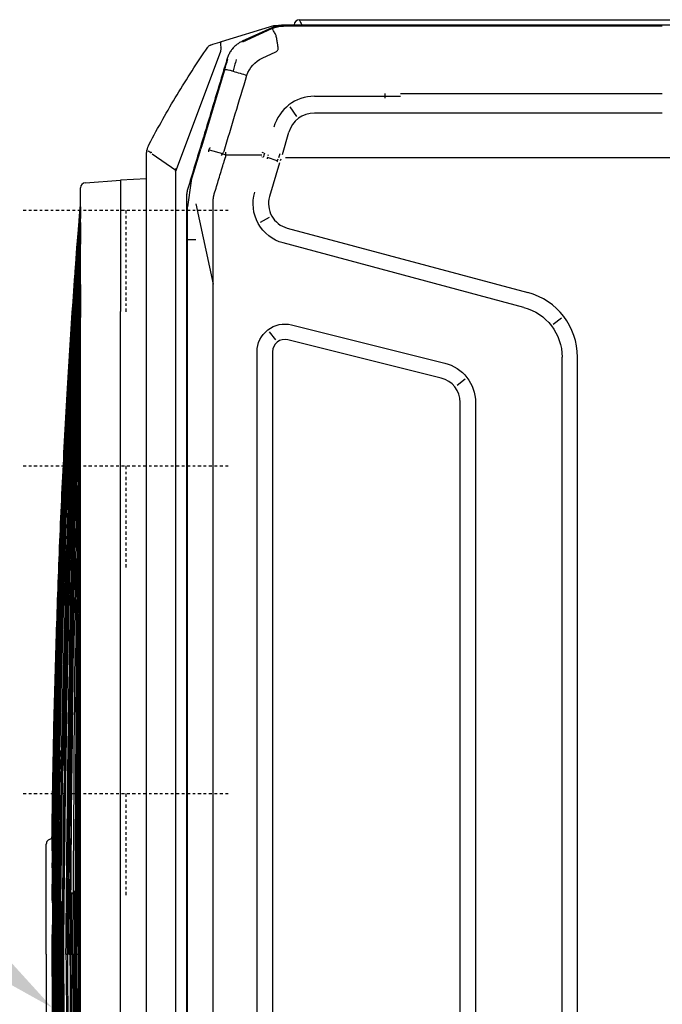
# Model space of a CAD drawing. Header units: centimetres. Extents: x 8435 to 34224, y 15581 to 23928.
# Tile 8 of 256: x 13234 to 13259, y 19547 to 19585. Entities that reach past the tile are written whole.
import ezdxf
from ezdxf import colors
from ezdxf.entities.mleader import LeaderData, LeaderLine
from ezdxf.math import Vec2, Vec3

# ---------------------------------------------------------------- set-up
doc = ezdxf.new("R2010")
doc.units = ezdxf.units.CM
doc.header["$LTSCALE"] = 0.2
doc.linetypes.add('CENTER', pattern=[2, 1.25, -0.25, 0.25, -0.25])
doc.layers.add('_ET_OPIS', color=7, linetype='Continuous', lineweight=20)
doc.styles.add('SIMPLEX', font='simplex.shx', dxfattribs={"height": 12})

# ---------------------------------------------------------------- blocks, each defined once
blk = doc.blocks.new('A$C557f46fc')
at = {"linetype": 'Continuous'}
for p, q in [((37.432, 57.282), (37.432, 118.989)), ((37.862, 118.764), (37.862, 56.037)), ((48.181, 107.302), (48.181, 63.944)), ((37.927, 85.523), (37.927, 61.143)), ((43.181, 65.144), (43.181, 85.523)), ((44.696, 85.523), (44.696, 63.944)), ((131.619, 78.923), (63.69, 78.923)), ((60.66, 77.672), (61.148, 77.036)), ((131.619, 77.723), (63.69, 77.723)), ((53.647, 56.336), (58.667, 75.069)), ((59.826, 74.758), (54.806, 56.025)), ((67.22, 70.991), (195.818, 70.991)), ((65.877, 69.551), (65.383, 70.183)), ((195.818, 69.791), (67.22, 69.791)), ((61.178, 56.674), (64.154, 68.596)), ((65.319, 68.306), (62.342, 56.384)), ((43.396, 63.944), (43.396, 65.144)), ((43.181, 63.944), (43.549, 63.944)), ((43.396, 58.449), (43.396, 63.944)), ((44.696, 63.944), (44.696, 58.449)), ((48.181, 63.944), (48.181, 56.205)), ((37.927, 61.143), (37.927, 56.049)), ((37.862, 56.882), (37.832, 56.882)), ((44.207, 56.545), (44.966, 57.065)), ((47.916, 55.961), (46.18, 56.457)), ((37.887, 55.291), (37.887, 55.803)), ((39.142, 51.223), (37.887, 55.291)), ((37.912, 55.577), (37.967, 55.589)), ((40.422, 54.394), (39.934, 55.457)), ((48.404, 55.563), (48.145, 54.802)), ((48.377, 55.809), (48.256, 55.856)), ((48.576, 55.741), (51.196, 54.964)), ((61.71, 54.93), (62.342, 55.423)), ((63.274, 55.191), (199.765, 55.191)), ((38.058, 55.137), (39.112, 52.838)), ((39.159, 52.886), (38.122, 55.153)), ((47.95, 54.864), (48.036, 54.837)), ((52.82, 54.938), (53.212, 54.239)), ((47.94, 51.537), (47.94, 54.363)), ((199.765, 53.991), (63.274, 53.991)), ((39.695, 52.16), (39.655, 52.111)), ((47.298, 49.685), (41.323, 51.483)), ((39.904, 51.157), (49.117, 47.688)), ((47.554, 50.254), (47.857, 51.292)), ((51.764, 49.231), (58.01, 50.58)), ((49.976, 48.873), (47.496, 49.625)), ((54.57, 49.231), (54.57, 48.562)), ((49.976, 48.873), (52.004, 48.573)), ((50.951, 48.515), (50.967, 48.585)), ((51.267, 48.492), (211.771, 48.492)), ((54.57, 48.573), (52.004, 48.573)), ((131.619, 48.573), (54.57, 48.573)), ((47.861, 45.819), (49.135, 47.665)), ((173.367, 47.678), (49.115, 47.678)), ((173.668, 45.378), (48.046, 45.378)), ((49.821, 45.378), (49.926, 43.378)), ((50.118, 40.63), (49.926, 43.378)), ((49.926, 43.378), (60.142, 43.378)), ((160.162, 43.378), (60.142, 43.378)), ((60.142, 40.258), (50.517, 40.258)), ((56.712, 40.258), (56.712, 40.258)), ((160.162, 40.258), (60.142, 40.258)), ((110.152, 40.061), (110.152, 40.063))]:
    blk.add_line(p, q, dxfattribs=at)
at = {"linetype": 'CENTER'}
for p, q in [((52.256, 35.784), (52.256, 51.784)), ((72.156, 35.784), (72.156, 51.784)), ((97.656, 35.784), (97.656, 51.784)), ((52.256, 43.784), (60.256, 43.784)), ((72.156, 43.784), (80.156, 43.784)), ((97.656, 43.784), (105.656, 43.784))]:
    blk.add_line(p, q, dxfattribs=at)
at = {"linetype": 'Continuous'}
for centre, radius, start, end in [((63.69, 73.723), 5.2, 89.99999, 165), ((67.22, 67.831), 1.96, 90, 165.9834), ((37.832, 57.282), 0.4, 180, 270), ((51.754, 56.843), 1.96, 253.47049, 345), ((63.274, 56.151), 0.96, 165.98333, 270), ((39.787, 50.488), 0.4, 197.14126, 235.50637), ((50.517, 40.658), 0.4, 184, 270)]:
    blk.add_arc(centre, radius, start, end, dxfattribs=at)
at = {"linetype": 'Continuous', "extrusion": (0, 0, -1)}
for centre, radius, start, end in [((-63.69, 73.723), 4, 15, 90.00001), ((-67.22, 67.831), 3.16, 14.01661, 90), ((-51.754, 56.843), 3.16, 195, 286.52941), ((-63.274, 56.151), 2.16, 270, 14.01665)]:
    blk.add_arc(centre, radius, start, end, dxfattribs=at)
at = {"linetype": 'Continuous'}
blk.add_ellipse((37.895, 64.44), major_axis=(0, 0.5), ratio=0.017453, dxfattribs=at)
for centre, major_axis, ratio, start_param, end_param in [((46.676, 58.449), (3.28, 0), 0.995519, 3.141593, 4.441128), ((46.788, 58.449), (2.092, 0), 0.995519, 3.141593, 4.417344), ((48.352, 55.153), (-3.825, 1.17), 0.178321, 1.484854, 1.57228), ((49.057, 57.475), (-3.838, 1.128), 0.705879, 1.540462, 1.56897)]:
    blk.add_ellipse(centre, major_axis=major_axis, ratio=ratio, start_param=start_param, end_param=end_param, dxfattribs=at)
for points, knots in [([(37.432, 57.282), (37.437, 57.284), (37.446, 57.288), (37.521, 57.322), (37.648, 57.377), (37.773, 57.434), (37.853, 57.47), (37.861, 57.474)], [0, 0, 0, 0, 0.211963, 0.434536, 0.670027, 0.964306, 1, 1, 1, 1]), ([(37.862, 56.037), (37.866, 55.934), (37.875, 55.728), (37.942, 55.424), (38.02, 55.233), (38.058, 55.137)], [0, 0, 0, 0, 0.333328, 0.666661, 1, 1, 1, 1]), ([(38.123, 55.16), (37.997, 55.436), (37.927, 55.742), (37.927, 56.049), (37.927, 56.049), (37.927, 56.049)], [0, 0, 0, 0, 0.999505, 0.999505, 1, 1, 1, 1]), ([(38.638, 55.462), (38.592, 55.438), (38.495, 55.387), (38.363, 55.313), (38.236, 55.236), (38.136, 55.17), (38.121, 55.158), (38.113, 55.151)], [0, 0, 0, 0, 0.154479, 0.322184, 0.503043, 0.755741, 1, 1, 1, 1]), ([(39.934, 55.457), (39.921, 55.483), (39.895, 55.535), (39.831, 55.598), (39.747, 55.625), (39.632, 55.63), (39.518, 55.621), (39.406, 55.605), (39.294, 55.587), (39.155, 55.564), (38.934, 55.524), (38.773, 55.492), (38.665, 55.471)], [0, 0, 0, 0, 0.063444, 0.125641, 0.187787, 0.250691, 0.375621, 0.43817, 0.500642, 0.625445, 0.750334, 1, 1, 1, 1]), ([(48.116, 54.385), (48.116, 54.384), (48.115, 54.383), (48.115, 54.381), (48.115, 54.38), (48.116, 54.378), (48.117, 54.376), (48.121, 54.37), (48.125, 54.367), (48.129, 54.363)], [0, 0, 0, 0, 0.093535, 0.093535, 0.207433, 0.207433, 0.397418, 0.397418, 1, 1, 1, 1]), ([(47.659, 51.426), (46.695, 51.716), (45.731, 52.007), (43.764, 52.599), (42.76, 52.901), (41.757, 53.203)], [0, 0, 0, 0, 0.489998, 0.489998, 1, 1, 1, 1]), ([(39.112, 52.838), (39.158, 52.748), (39.25, 52.567), (39.435, 52.322), (39.653, 52.103), (39.9, 51.918), (40.167, 51.769), (40.357, 51.703), (40.451, 51.671)], [0, 0, 0, 0, 0.164732, 0.332464, 0.501556, 0.670288, 0.836962, 1, 1, 1, 1]), ([(40.531, 52.38), (40.542, 52.377), (40.553, 52.373), (40.704, 52.322), (40.846, 52.279), (41.131, 52.201), (41.274, 52.167), (41.429, 52.137), (41.438, 52.135), (41.447, 52.133)], [0, 0, 0, 0, 0.036866, 0.036866, 0.504699, 0.504699, 0.970315, 0.970315, 1, 1, 1, 1]), ([(41.447, 52.133), (41.422, 52.039), (41.398, 51.948), (41.36, 51.785), (41.345, 51.712), (41.325, 51.593), (41.32, 51.545), (41.32, 51.492), (41.323, 51.477), (41.329, 51.47), (41.33, 51.47), (41.331, 51.469)], [0, 0, 0, 0, 0.2609, 0.2609, 0.5218, 0.5218, 0.782701, 0.782701, 0.970671, 0.970671, 1, 1, 1, 1]), ([(40.451, 51.671), (40.553, 51.64), (40.655, 51.609), (41.166, 51.455), (41.574, 51.331), (43.616, 50.714), (45.25, 50.219), (48.135, 49.344), (49.388, 48.964), (50.64, 48.585)], [0, 0, 0, 0, 0.030057, 0.030057, 0.150285, 0.150285, 0.631198, 0.631198, 1, 1, 1, 1]), ([(47.698, 51.406), (47.722, 51.387), (47.772, 51.349), (47.876, 51.278), (47.956, 51.229), (48.01, 51.197)], [0, 0, 0, 0, 0.24998, 0.499983, 1, 1, 1, 1]), ([(47.752, 51.545), (47.814, 51.542), (47.937, 51.537), (48.061, 51.533), (48.123, 51.532)], [0, 0, 0, 0, 0.499978, 1, 1, 1, 1]), ([(50.981, 50.666), (50.788, 50.724), (50.403, 50.841), (49.825, 51.016), (49.247, 51.192), (48.862, 51.308), (48.592, 51.39), (48.515, 51.414), (48.335, 51.468), (48.232, 51.5), (48.129, 51.531)], [0, 0, 0, 0, 0.202609, 0.405217, 0.607826, 0.810435, 0.810435, 0.891478, 0.891478, 1, 1, 1, 1]), ([(39.405, 50.37), (39.331, 50.61), (39.258, 50.848), (39.17, 51.132), (39.156, 51.177), (39.142, 51.223)], [0, 0, 0, 0, 0.83827, 0.83827, 1, 1, 1, 1]), ([(39.142, 51.223), (39.142, 51.223), (39.142, 51.223), (39.149, 51.201), (39.17, 51.184), (39.237, 51.161), (39.284, 51.155), (39.397, 51.154), (39.463, 51.159), (39.562, 51.174), (39.59, 51.179), (39.618, 51.184)], [0, 0, 0, 0, 0.003941, 0.003941, 0.301622, 0.301622, 0.599603, 0.599603, 0.892581, 0.892581, 1, 1, 1, 1]), ([(39.904, 51.156), (39.896, 51.159), (39.888, 51.162), (39.795, 51.192), (39.701, 51.201), (39.619, 51.184)], [0, 0, 0, 0, 0.086433, 0.086433, 1, 1, 1, 1]), ([(47.118, 45.606), (45.816, 46.288), (44.534, 47.009), (42.015, 48.526), (40.779, 49.322), (39.569, 50.153)], [0, 0, 0, 0, 0.5, 0.5, 1, 1, 1, 1]), ([(47.682, 50.237), (47.671, 50.236), (47.647, 50.234), (47.601, 50.242), (47.545, 50.255), (47.478, 50.278), (47.44, 50.304), (47.42, 50.317)], [0, 0, 0, 0, 0.124243, 0.250098, 0.500245, 0.750313, 1, 1, 1, 1]), ([(50.64, 48.585), (50.743, 48.558), (50.948, 48.503), (51.161, 48.496), (51.267, 48.492)], [0, 0, 0, 0, 0.498926, 1, 1, 1, 1]), ([(48.991, 47.674), (48.992, 47.674), (48.993, 47.674), (49.035, 47.674), (49.075, 47.674), (49.115, 47.675)], [0, 0, 0, 0, 0.032778, 0.032778, 1, 1, 1, 1]), ([(49.115, 47.675), (49.119, 47.698), (49.123, 47.722), (49.128, 47.747), (49.128, 47.748), (49.128, 47.749)], [0, 0, 0, 0, 0.960053, 0.960053, 1, 1, 1, 1]), ([(49.115, 47.675), (49.157, 47.654), (49.2, 47.634), (49.243, 47.613), (49.245, 47.612), (49.246, 47.612)], [0, 0, 0, 0, 0.968586, 0.968586, 1, 1, 1, 1]), ([(48.046, 45.378), (48.045, 45.378), (48.043, 45.378), (48.038, 45.378), (48.033, 45.378), (48.009, 45.378), (47.989, 45.379), (47.851, 45.384), (47.733, 45.399), (47.617, 45.425)], [0, 0, 0, 0, 0.008756, 0.008756, 0.040334, 0.040334, 0.177893, 0.177893, 1, 1, 1, 1]), ([(47.626, 45.484), (47.629, 45.489), (47.631, 45.495), (47.655, 45.544), (47.681, 45.598), (47.734, 45.686), (47.756, 45.719), (47.782, 45.749)], [0, 0, 0, 0, 0.07944, 0.07944, 0.676385, 0.676385, 1, 1, 1, 1]), ([(47.766, 45.781), (47.759, 45.781), (47.752, 45.782), (47.744, 45.782), (47.743, 45.782), (47.743, 45.782)], [0, 0, 0, 0, 0.895907, 0.895907, 1, 1, 1, 1]), ([(47.774, 45.805), (47.774, 45.805), (47.774, 45.804), (47.771, 45.796), (47.769, 45.788), (47.766, 45.781)], [0, 0, 0, 0, 0.075095, 0.075095, 1, 1, 1, 1]), ([(47.766, 45.781), (47.78, 45.752), (47.794, 45.725), (47.809, 45.699), (47.81, 45.698), (47.811, 45.697)], [0, 0, 0, 0, 0.958709, 0.958709, 1, 1, 1, 1]), ([(110.152, 38.827), (100.35, 38.911), (90.55, 39.073), (71.16, 39.543), (61.572, 39.849), (51.988, 40.255)], [0, 0, 0, 0, 0.505409, 0.505409, 1, 1, 1, 1]), ([(110.152, 38.356), (100.348, 38.445), (90.545, 38.647), (71.155, 39.268), (61.568, 39.683), (51.99, 40.246)], [0, 0, 0, 0, 0.505401, 0.505401, 1, 1, 1, 1]), ([(51.99, 40.246), (61.568, 39.684), (71.155, 39.27), (90.545, 38.65), (100.348, 38.448), (110.152, 38.359)], [0, 0, 0, 0, 0.494599, 0.494599, 1, 1, 1, 1]), ([(110.152, 38.296), (100.348, 38.383), (90.544, 38.589), (71.154, 39.229), (61.568, 39.659), (51.99, 40.245)], [0, 0, 0, 0, 0.505401, 0.505401, 1, 1, 1, 1]), ([(51.99, 40.245), (61.568, 39.66), (71.154, 39.23), (90.544, 38.591), (100.348, 38.386), (110.152, 38.299)], [0, 0, 0, 0, 0.494599, 0.494599, 1, 1, 1, 1]), ([(110.152, 38.242), (100.347, 38.325), (90.543, 38.533), (71.154, 39.191), (61.567, 39.635), (51.99, 40.244)], [0, 0, 0, 0, 0.505401, 0.505401, 1, 1, 1, 1]), ([(110.152, 38.192), (100.347, 38.271), (90.543, 38.482), (71.153, 39.155), (61.566, 39.613), (51.99, 40.243)], [0, 0, 0, 0, 0.505401, 0.505401, 1, 1, 1, 1]), ([(110.152, 38.148), (100.346, 38.222), (90.542, 38.433), (71.152, 39.12), (61.566, 39.591), (51.991, 40.241)], [0, 0, 0, 0, 0.505401, 0.505401, 1, 1, 1, 1]), ([(110.152, 38.109), (100.346, 38.177), (90.541, 38.389), (71.15, 39.088), (61.565, 39.57), (51.991, 40.24)], [0, 0, 0, 0, 0.505401, 0.505401, 1, 1, 1, 1]), ([(110.152, 38.568), (100.349, 38.659), (90.547, 38.844), (71.16, 39.398), (61.575, 39.762), (51.996, 40.25)], [0, 0, 0, 0, 0.505465, 0.505465, 1, 1, 1, 1]), ([(52.014, 40.251), (61.588, 39.791), (71.167, 39.446), (90.548, 38.921), (100.35, 38.742), (110.152, 38.653)], [0, 0, 0, 0, 0.494375, 0.494375, 1, 1, 1, 1]), ([(95.462, 38.929), (90.557, 39.014), (85.653, 39.119), (71.205, 39.492), (61.662, 39.816), (52.124, 40.248)], [0, 0, 0, 0, 0.339395, 0.339395, 1, 1, 1, 1]), ([(110.152, 39.125), (100.351, 39.197), (90.551, 39.327), (71.214, 39.7), (61.677, 39.939), (52.143, 40.255)], [0, 0, 0, 0, 0.50677, 0.50677, 1, 1, 1, 1]), ([(110.152, 39.232), (100.352, 39.298), (90.551, 39.417), (71.215, 39.755), (61.678, 39.972), (52.144, 40.257)], [0, 0, 0, 0, 0.506778, 0.506778, 1, 1, 1, 1]), ([(52.184, 40.256), (61.705, 39.973), (71.228, 39.757), (90.551, 39.421), (100.352, 39.302), (110.152, 39.237)], [0, 0, 0, 0, 0.492868, 0.492868, 1, 1, 1, 1]), ([(110.152, 38.649), (100.35, 38.739), (90.548, 38.917), (71.238, 39.442), (61.73, 39.784), (52.227, 40.241)], [0, 0, 0, 0, 0.507485, 0.507485, 1, 1, 1, 1]), ([(110.152, 38.922), (100.351, 39.003), (90.55, 39.155), (71.251, 39.592), (61.753, 39.874), (52.258, 40.246)], [0, 0, 0, 0, 0.507767, 0.507767, 1, 1, 1, 1]), ([(52.258, 40.246), (61.753, 39.875), (71.251, 39.594), (90.55, 39.159), (100.351, 39.007), (110.152, 38.927)], [0, 0, 0, 0, 0.492233, 0.492233, 1, 1, 1, 1]), ([(52.258, 40.244), (61.752, 39.844), (71.25, 39.543), (90.549, 39.076), (100.35, 38.915), (110.152, 38.831)], [0, 0, 0, 0, 0.492233, 0.492233, 1, 1, 1, 1]), ([(110.152, 39.454), (104.487, 39.484), (98.821, 39.529), (87.49, 39.645), (81.825, 39.717), (70.494, 39.888), (64.828, 39.989), (56.895, 40.154), (54.626, 40.204), (52.357, 40.257)], [0, 0, 0, 0, 0.294057, 0.294057, 0.58814, 0.58814, 0.882227, 0.882227, 1, 1, 1, 1]), ([(52.438, 40.255), (57.518, 40.137), (62.599, 40.034), (73.189, 39.847), (78.699, 39.764), (89.719, 39.624), (95.229, 39.567), (103.877, 39.497), (107.015, 39.476), (110.152, 39.459)], [0, 0, 0, 0, 0.264103, 0.264103, 0.550513, 0.550513, 0.836923, 0.836923, 1, 1, 1, 1]), ([(101.18, 38.034), (99.272, 38.057), (94.916, 38.124), (88.114, 38.286), (80.774, 38.53), (73.436, 38.843), (64.064, 39.34), (57.143, 39.817), (52.668, 40.179)], [0, 0, 0, 0, 0.11788, 0.269085, 0.420289, 0.571494, 0.722699, 1, 1, 1, 1]), ([(65.408, 40.109), (62.637, 40.139), (59.867, 40.171), (55.73, 40.222), (54.364, 40.239), (52.997, 40.257)], [0, 0, 0, 0, 0.669634, 0.669634, 1, 1, 1, 1]), ([(53.224, 40.255), (59.292, 40.175), (65.361, 40.108), (74.809, 40.019), (78.189, 39.99), (88.328, 39.912), (95.088, 39.871), (104.616, 39.828), (107.384, 39.817), (110.152, 39.809)], [0, 0, 0, 0, 0.319801, 0.319801, 0.497905, 0.497905, 0.854114, 0.854114, 1, 1, 1, 1]), ([(110.152, 39.923), (104.508, 39.936), (98.863, 39.956), (90.397, 39.993), (87.574, 40.007), (79.107, 40.053), (73.463, 40.09), (63.099, 40.169), (58.379, 40.21), (53.66, 40.256)], [0, 0, 0, 0, 0.299747, 0.299747, 0.449624, 0.449624, 0.749381, 0.749381, 1, 1, 1, 1]), ([(53.661, 40.256), (58.153, 40.213), (62.646, 40.175), (69.802, 40.12), (72.467, 40.101), (80.46, 40.049), (85.789, 40.019), (96.447, 39.97), (101.775, 39.951), (108.12, 39.933), (109.136, 39.931), (110.152, 39.928)], [0, 0, 0, 0, 0.238571, 0.238571, 0.380065, 0.380065, 0.663055, 0.663055, 0.946044, 0.946044, 1, 1, 1, 1]), ([(110.152, 38.422), (100.348, 38.512), (90.546, 38.709), (71.933, 39.286), (63.122, 39.645), (54.317, 40.119)], [0, 0, 0, 0, 0.526489, 0.526489, 1, 1, 1, 1]), ([(101.395, 38.044), (93.047, 38.147), (84.701, 38.379), (69.702, 39.032), (63.047, 39.41), (56.399, 39.896)], [0, 0, 0, 0, 0.556048, 0.556048, 1, 1, 1, 1]), ([(57.036, 39.85), (63.475, 39.386), (69.921, 39.023), (84.715, 38.379), (93.064, 38.147), (101.416, 38.044)], [0, 0, 0, 0, 0.435984, 0.435984, 1, 1, 1, 1]), ([(58.044, 40.257), (63.533, 40.225), (69.022, 40.197), (76.457, 40.165), (78.404, 40.157), (84.244, 40.135), (88.137, 40.121), (95.923, 40.098), (99.816, 40.089), (105.857, 40.076), (108.005, 40.072), (110.152, 40.069)], [0, 0, 0, 0, 0.31601, 0.31601, 0.42808, 0.42808, 0.652219, 0.652219, 0.876357, 0.876357, 1, 1, 1, 1]), ([(110.152, 40.183), (100.319, 40.19), (90.486, 40.204), (75.853, 40.232), (71.054, 40.243), (66.255, 40.255)], [0, 0, 0, 0, 0.672022, 0.672022, 1, 1, 1, 1]), ([(110.152, 39.232), (119.953, 39.298), (129.754, 39.417), (149.112, 39.755), (158.67, 39.973), (168.226, 40.259)], [0, 0, 0, 0, 0.506209, 0.506209, 1, 1, 1, 1]), ([(110.152, 39.125), (119.953, 39.197), (129.754, 39.327), (149.112, 39.7), (158.67, 39.94), (168.226, 40.257)], [0, 0, 0, 0, 0.506209, 0.506209, 1, 1, 1, 1]), ([(110.152, 39.454), (115.818, 39.484), (121.483, 39.529), (132.815, 39.645), (138.48, 39.717), (149.811, 39.888), (155.477, 39.989), (163.41, 40.154), (165.679, 40.204), (167.947, 40.257)], [0, 0, 0, 0, 0.294057, 0.294057, 0.58814, 0.58814, 0.882227, 0.882227, 1, 1, 1, 1]), ([(162.261, 40.257), (156.772, 40.225), (151.283, 40.197), (143.847, 40.165), (141.901, 40.157), (136.061, 40.135), (132.168, 40.121), (124.382, 40.098), (120.488, 40.089), (114.448, 40.076), (112.3, 40.072), (110.152, 40.069)], [0, 0, 0, 0, 0.31601, 0.31601, 0.42808, 0.42808, 0.652219, 0.652219, 0.876357, 0.876357, 1, 1, 1, 1]), ([(110.152, 40.193), (110.152, 40.194), (110.152, 40.197), (110.152, 40.209), (110.152, 40.218), (110.152, 40.237), (110.152, 40.247), (110.152, 40.257)], [0, 0, 0, 0, 0.356764, 0.356764, 0.713527, 0.713527, 1, 1, 1, 1]), ([(110.152, 39.923), (115.797, 39.936), (121.441, 39.956), (129.908, 39.993), (132.731, 40.007), (141.198, 40.053), (146.842, 40.09), (157.2, 40.169), (161.913, 40.21), (166.625, 40.256)], [0, 0, 0, 0, 0.299848, 0.299848, 0.449777, 0.449777, 0.749636, 0.749636, 1, 1, 1, 1]), ([(166.644, 40.256), (162.151, 40.213), (157.659, 40.175), (150.502, 40.12), (147.838, 40.101), (139.845, 40.049), (134.516, 40.019), (123.858, 39.97), (118.529, 39.951), (112.184, 39.933), (111.168, 39.931), (110.152, 39.928)], [0, 0, 0, 0, 0.238571, 0.238571, 0.380065, 0.380065, 0.663055, 0.663055, 0.946044, 0.946044, 1, 1, 1, 1]), ([(110.152, 38.827), (119.954, 38.911), (129.755, 39.073), (149.145, 39.543), (158.732, 39.849), (168.316, 40.255)], [0, 0, 0, 0, 0.505409, 0.505409, 1, 1, 1, 1]), ([(167.867, 40.255), (162.787, 40.137), (157.706, 40.034), (147.116, 39.847), (141.606, 39.764), (130.586, 39.624), (125.075, 39.567), (116.428, 39.497), (113.29, 39.476), (110.152, 39.459)], [0, 0, 0, 0, 0.264103, 0.264103, 0.550513, 0.550513, 0.836923, 0.836923, 1, 1, 1, 1]), ([(167.081, 40.255), (161.012, 40.175), (154.944, 40.108), (145.496, 40.019), (142.116, 39.99), (131.977, 39.912), (125.217, 39.871), (115.689, 39.828), (112.921, 39.817), (110.152, 39.809)], [0, 0, 0, 0, 0.319801, 0.319801, 0.497905, 0.497905, 0.854114, 0.854114, 1, 1, 1, 1]), ([(110.152, 40.183), (119.986, 40.19), (129.819, 40.204), (144.452, 40.232), (149.251, 40.243), (154.05, 40.255)], [0, 0, 0, 0, 0.672022, 0.672022, 1, 1, 1, 1]), ([(168.291, 40.251), (158.717, 39.791), (149.138, 39.446), (129.757, 38.921), (119.955, 38.742), (110.152, 38.653)], [0, 0, 0, 0, 0.494375, 0.494375, 1, 1, 1, 1]), ([(110.152, 38.568), (119.956, 38.659), (129.758, 38.844), (149.145, 39.398), (158.73, 39.762), (168.309, 40.25)], [0, 0, 0, 0, 0.505465, 0.505465, 1, 1, 1, 1]), ([(110.152, 38.422), (119.956, 38.512), (129.759, 38.709), (149.149, 39.31), (158.736, 39.709), (168.315, 40.248)], [0, 0, 0, 0, 0.505401, 0.505401, 1, 1, 1, 1]), ([(168.316, 40.248), (158.736, 39.71), (149.149, 39.312), (129.759, 38.712), (119.956, 38.515), (110.152, 38.425)], [0, 0, 0, 0, 0.494599, 0.494599, 1, 1, 1, 1]), ([(110.152, 38.736), (119.955, 38.823), (129.756, 38.993), (149.1, 39.492), (158.643, 39.816), (168.181, 40.248)], [0, 0, 0, 0, 0.506586, 0.506586, 1, 1, 1, 1]), ([(110.152, 38.356), (119.957, 38.445), (129.76, 38.647), (149.15, 39.268), (158.736, 39.683), (168.315, 40.246)], [0, 0, 0, 0, 0.505401, 0.505401, 1, 1, 1, 1]), ([(168.315, 40.246), (158.736, 39.684), (149.15, 39.27), (129.76, 38.65), (119.957, 38.448), (110.152, 38.359)], [0, 0, 0, 0, 0.494599, 0.494599, 1, 1, 1, 1]), ([(110.152, 38.922), (119.954, 39.003), (129.755, 39.155), (149.054, 39.592), (158.552, 39.874), (168.047, 40.246)], [0, 0, 0, 0, 0.507767, 0.507767, 1, 1, 1, 1]), ([(168.047, 40.246), (158.552, 39.875), (149.054, 39.594), (129.755, 39.159), (119.954, 39.007), (110.152, 38.927)], [0, 0, 0, 0, 0.492233, 0.492233, 1, 1, 1, 1]), ([(110.152, 38.296), (119.957, 38.383), (129.761, 38.589), (149.15, 39.229), (158.737, 39.659), (168.315, 40.245)], [0, 0, 0, 0, 0.505401, 0.505401, 1, 1, 1, 1]), ([(168.315, 40.245), (158.737, 39.66), (149.151, 39.23), (129.761, 38.591), (119.957, 38.386), (110.152, 38.299)], [0, 0, 0, 0, 0.494599, 0.494599, 1, 1, 1, 1]), ([(110.152, 38.242), (119.958, 38.325), (129.762, 38.533), (149.151, 39.191), (158.738, 39.635), (168.315, 40.244)], [0, 0, 0, 0, 0.505401, 0.505401, 1, 1, 1, 1]), ([(168.047, 40.244), (158.552, 39.844), (149.055, 39.543), (129.756, 39.076), (119.954, 38.915), (110.152, 38.831)], [0, 0, 0, 0, 0.492233, 0.492233, 1, 1, 1, 1]), ([(110.152, 38.192), (119.958, 38.271), (129.762, 38.482), (149.152, 39.155), (158.739, 39.613), (168.314, 40.243)], [0, 0, 0, 0, 0.505401, 0.505401, 1, 1, 1, 1]), ([(110.152, 38.148), (119.959, 38.222), (129.763, 38.433), (149.153, 39.12), (158.739, 39.591), (168.314, 40.241)], [0, 0, 0, 0, 0.505401, 0.505401, 1, 1, 1, 1]), ([(110.152, 38.649), (119.955, 38.739), (129.757, 38.917), (149.067, 39.442), (158.575, 39.784), (168.078, 40.241)], [0, 0, 0, 0, 0.507485, 0.507485, 1, 1, 1, 1]), ([(110.152, 38.109), (119.959, 38.177), (129.764, 38.389), (149.154, 39.088), (158.74, 39.57), (168.314, 40.24)], [0, 0, 0, 0, 0.505401, 0.505401, 1, 1, 1, 1]), ([(110.152, 40.069), (110.152, 40.07), (110.152, 40.074), (110.152, 40.086), (110.152, 40.094), (110.152, 40.116), (110.152, 40.128), (110.152, 40.156), (110.152, 40.171), (110.152, 40.191), (110.152, 40.196), (110.152, 40.202)], [0, 0, 0, 0, 0.231562, 0.231562, 0.463124, 0.463124, 0.694686, 0.694686, 0.926248, 0.926248, 1, 1, 1, 1]), ([(110.152, 40.063), (118.572, 40.077), (126.992, 40.099), (136.486, 40.133), (137.559, 40.137), (138.632, 40.141)], [0, 0, 0, 0, 0.886937, 0.886937, 1, 1, 1, 1]), ([(110.152, 39.928), (110.152, 39.929), (110.152, 39.933), (110.152, 39.945), (110.152, 39.954), (110.152, 39.975), (110.152, 39.987), (110.152, 40.015), (110.152, 40.03), (110.152, 40.051), (110.152, 40.056), (110.152, 40.061)], [0, 0, 0, 0, 0.231495, 0.231495, 0.46299, 0.46299, 0.694485, 0.694485, 0.925981, 0.925981, 1, 1, 1, 1]), ([(110.152, 39.809), (110.152, 39.81), (110.152, 39.813), (110.152, 39.825), (110.152, 39.834), (110.152, 39.855), (110.152, 39.868), (110.152, 39.895), (110.152, 39.91), (110.152, 39.931), (110.152, 39.936), (110.152, 39.941)], [0, 0, 0, 0, 0.231403, 0.231403, 0.462805, 0.462805, 0.694209, 0.694209, 0.925613, 0.925613, 1, 1, 1, 1]), ([(110.152, 38.492), (119.956, 38.583), (129.758, 38.775), (146.946, 39.287), (154.333, 39.564), (161.717, 39.915)], [0, 0, 0, 0, 0.570136, 0.570136, 1, 1, 1, 1]), ([(160.552, 39.862), (153.556, 39.537), (146.558, 39.278), (129.758, 38.778), (119.956, 38.586), (110.152, 38.495)], [0, 0, 0, 0, 0.416676, 0.416676, 1, 1, 1, 1]), ([(57.323, 39.838), (63.787, 39.383), (70.259, 39.027), (85.198, 38.387), (93.668, 38.156), (102.14, 38.052)], [0, 0, 0, 0, 0.433408, 0.433408, 1, 1, 1, 1]), ([(102.095, 38.051), (93.631, 38.155), (85.168, 38.387), (70.297, 39.024), (63.887, 39.377), (57.483, 39.826)], [0, 0, 0, 0, 0.568697, 0.568697, 1, 1, 1, 1]), ([(59.379, 39.775), (66.496, 39.359), (73.617, 39.035), (90.542, 38.436), (100.346, 38.224), (110.152, 38.15)], [0, 0, 0, 0, 0.420951, 0.420951, 1, 1, 1, 1]), ([(60.608, 39.671), (67.315, 39.268), (74.026, 38.953), (90.54, 38.349), (100.345, 38.138), (110.152, 38.077)], [0, 0, 0, 0, 0.406561, 0.406561, 1, 1, 1, 1]), ([(60.768, 39.678), (67.422, 39.289), (74.08, 38.984), (90.541, 38.391), (100.346, 38.179), (110.152, 38.111)], [0, 0, 0, 0, 0.40464, 0.40464, 1, 1, 1, 1]), ([(105.974, 38.052), (96.863, 38.137), (87.754, 38.36), (74.03, 38.906), (69.41, 39.126), (64.793, 39.39)], [0, 0, 0, 0, 0.663309, 0.663309, 1, 1, 1, 1]), ([(103.431, 38.055), (94.744, 38.155), (86.059, 38.385), (73.235, 38.919), (69.092, 39.123), (64.95, 39.362)], [0, 0, 0, 0, 0.676819, 0.676819, 1, 1, 1, 1]), ([(64.955, 39.314), (68.719, 39.087), (72.486, 38.893), (77.265, 38.683), (78.276, 38.64), (79.288, 38.6)], [0, 0, 0, 0, 0.788325, 0.788325, 1, 1, 1, 1]), ([(67.625, 39.213), (70.889, 39.037), (74.154, 38.882), (86.113, 38.384), (94.812, 38.154), (103.512, 38.055)], [0, 0, 0, 0, 0.273091, 0.273091, 1, 1, 1, 1]), ([(110.152, 39.69), (110.152, 39.691), (110.152, 39.695), (110.152, 39.707), (110.152, 39.716), (110.152, 39.737), (110.152, 39.749), (110.152, 39.777), (110.152, 39.792), (110.152, 39.812), (110.152, 39.818), (110.152, 39.823)], [0, 0, 0, 0, 0.231285, 0.231285, 0.46257, 0.46257, 0.693856, 0.693856, 0.925144, 0.925144, 1, 1, 1, 1]), ([(110.152, 39.574), (110.152, 39.574), (110.152, 39.578), (110.152, 39.59), (110.152, 39.599), (110.152, 39.62), (110.152, 39.632), (110.152, 39.66), (110.152, 39.675), (110.152, 39.696), (110.152, 39.701), (110.152, 39.706)], [0, 0, 0, 0, 0.231142, 0.231142, 0.462283, 0.462283, 0.693426, 0.693426, 0.924571, 0.924571, 1, 1, 1, 1]), ([(159.536, 39.678), (152.883, 39.289), (146.225, 38.984), (129.764, 38.391), (119.959, 38.179), (110.152, 38.111)], [0, 0, 0, 0, 0.40464, 0.40464, 1, 1, 1, 1]), ([(110.152, 39.459), (110.152, 39.46), (110.152, 39.463), (110.152, 39.475), (110.152, 39.484), (110.152, 39.505), (110.152, 39.518), (110.152, 39.545), (110.152, 39.56), (110.152, 39.581), (110.152, 39.586), (110.152, 39.591)], [0, 0, 0, 0, 0.230972, 0.230972, 0.461944, 0.461944, 0.692918, 0.692918, 0.923895, 0.923895, 1, 1, 1, 1]), ([(110.152, 39.346), (110.152, 39.347), (110.152, 39.351), (110.152, 39.363), (110.152, 39.371), (110.152, 39.392), (110.152, 39.405), (110.152, 39.432), (110.152, 39.448), (110.152, 39.468), (110.152, 39.474), (110.152, 39.479)], [0, 0, 0, 0, 0.230777, 0.230777, 0.461553, 0.461553, 0.692332, 0.692332, 0.923115, 0.923115, 1, 1, 1, 1]), ([(155.141, 39.457), (149.95, 39.188), (144.757, 38.966), (129.763, 38.436), (119.959, 38.224), (110.152, 38.15)], [0, 0, 0, 0, 0.346419, 0.346419, 1, 1, 1, 1]), ([(154.282, 39.439), (149.377, 39.197), (144.47, 38.994), (129.763, 38.484), (119.958, 38.274), (110.152, 38.194)], [0, 0, 0, 0, 0.333694, 0.333694, 1, 1, 1, 1]), ([(110.152, 39.13), (110.152, 39.131), (110.152, 39.134), (110.152, 39.146), (110.152, 39.155), (110.152, 39.175), (110.152, 39.186), (110.152, 39.198)], [0, 0, 0, 0, 0.343869, 0.343869, 0.687737, 0.687737, 1, 1, 1, 1]), ([(71.314, 39.074), (74.455, 38.924), (77.597, 38.791), (90.54, 38.313), (100.345, 38.103), (110.152, 38.049)], [0, 0, 0, 0, 0.242783, 0.242783, 1, 1, 1, 1]), ([(77.766, 38.931), (78.758, 38.894), (79.75, 38.858), (90.542, 38.484), (100.347, 38.274), (110.152, 38.194)], [0, 0, 0, 0, 0.091941, 0.091941, 1, 1, 1, 1]), ([(101.138, 38.14), (94.337, 38.243), (87.537, 38.421), (80.574, 38.679), (80.408, 38.685), (80.243, 38.691)], [0, 0, 0, 0, 0.976248, 0.976248, 1, 1, 1, 1]), ([(101.182, 37.98), (101.183, 37.955), (101.186, 37.931), (101.202, 37.863), (101.219, 37.82), (101.267, 37.744), (101.297, 37.71), (101.367, 37.654), (101.407, 37.631), (101.492, 37.602), (101.537, 37.594), (101.582, 37.594)], [0, 0, 0, 0, 0.120665, 0.120665, 0.340499, 0.340499, 0.560332, 0.560332, 0.780166, 0.780166, 1, 1, 1, 1]), ([(110.152, 37.594), (109.035, 37.594), (107.906, 37.594), (105.843, 37.594), (104.887, 37.594), (103.699, 37.594), (103.337, 37.594), (102.715, 37.594), (102.451, 37.594), (101.804, 37.594), (101.582, 37.594), (101.582, 37.594)], [0, 0, 0, 0, 0.25, 0.25, 0.5, 0.5, 0.625, 0.625, 0.75, 0.75, 1, 1, 1, 1]), ([(110.152, 37.594), (111.27, 37.594), (112.398, 37.594), (114.462, 37.594), (115.418, 37.594), (116.606, 37.594), (116.968, 37.594), (117.59, 37.594), (117.854, 37.594), (118.5, 37.594), (118.723, 37.594), (118.723, 37.594)], [0, 0, 0, 0, 0.25, 0.25, 0.5, 0.5, 0.625, 0.625, 0.75, 0.75, 1, 1, 1, 1])]:
    blk.add_open_spline(points, degree=3, knots=knots, dxfattribs=at)
for points, degree in [([(38.665, 55.471), (38.655, 55.469), (38.646, 55.466), (38.638, 55.462)], 3), ([(47.871, 55.751), (47.973, 55.722), (48.075, 55.687), (48.176, 55.649)], 3), ([(48.297, 55.602), (48.368, 55.575), (48.44, 55.55), (48.513, 55.528)], 3), ([(38.114, 55.15), (38.114, 55.15), (38.113, 55.151), (38.113, 55.151)], 3), ([(47.752, 54.363), (47.752, 54.407), (47.758, 54.451), (47.771, 54.493)], 3), ([(48.254, 54.769), (48.254, 54.768), (48.254, 54.768), (48.254, 54.768)], 3), ([(41.757, 53.203), (41.185, 53.392), (40.673, 53.846), (40.422, 54.394)], 3), ([(41.447, 52.133), (41.545, 52.485), (41.649, 52.842), (41.757, 53.203)], 3), ([(41.447, 52.133), (41.447, 52.133)], 1), ([(41.331, 51.469), (41.05, 51.554), (40.77, 51.637), (40.492, 51.72)], 3), ([(47.698, 51.406), (47.686, 51.415), (47.673, 51.422), (47.659, 51.426)], 3), ([(47.834, 51.306), (47.885, 51.374), (47.917, 51.454), (47.932, 51.537)], 3), ([(48.129, 51.531), (48.127, 51.531), (48.125, 51.532), (48.123, 51.532)], 3), ([(131.619, 50.58), (104.933, 50.58), (78.247, 50.58), (51.561, 50.58)], 3), ([(39.569, 50.153), (39.563, 50.157), (39.561, 50.159), (39.561, 50.159)], 3), ([(47.42, 50.317), (47.41, 50.326), (47.4, 50.335), (47.39, 50.345)], 3), ([(47.722, 50.244), (47.709, 50.242), (47.696, 50.24), (47.682, 50.237)], 3), ([(47.306, 49.671), (47.368, 49.652), (47.431, 49.633), (47.493, 49.614)], 3), ([(47.617, 45.425), (47.441, 45.463), (47.274, 45.525), (47.118, 45.606)], 3), ([(52.259, 40.235), (52.169, 40.24), (52.079, 40.244), (51.989, 40.249)], 3), ([(51.989, 40.249), (52.709, 40.211), (53.43, 40.173), (54.151, 40.136)], 3), ([(51.99, 40.244), (52.08, 40.238), (52.17, 40.232), (52.26, 40.227)], 3), ([(51.99, 40.243), (52.08, 40.237), (52.17, 40.231), (52.26, 40.225)], 3), ([(51.992, 40.251), (52.08, 40.246), (52.168, 40.242), (52.256, 40.237)], 3), ([(52.123, 40.248), (52.123, 40.248), (52.123, 40.248)], 2), ([(52.125, 40.23), (52.125, 40.229), (52.125, 40.229)], 2), ([(61.248, 39.632), (58.206, 39.812), (55.165, 40.011), (52.126, 40.229)], 3), ([(52.126, 40.228), (52.126, 40.228), (52.126, 40.228)], 2), ([(57.325, 39.865), (55.592, 39.98), (53.859, 40.101), (52.126, 40.228)], 3), ([(110.152, 39.341), (90.855, 39.459), (71.558, 39.741), (52.267, 40.256)], 3), ([(110.152, 39.685), (91.036, 39.761), (71.92, 39.937), (52.806, 40.255)], 3), ([(54.328, 40.119), (55.335, 40.065), (56.342, 40.012), (57.349, 39.961)], 3), ([(61.498, 40.236), (60.296, 40.243), (59.095, 40.25), (57.893, 40.257)], 3), ([(110.152, 40.063), (102.274, 40.076), (94.395, 40.096), (86.516, 40.123)], 3), ([(110.152, 39.685), (129.269, 39.761), (148.385, 39.937), (167.498, 40.255)], 3), ([(110.152, 40.193), (110.152, 40.189), (110.152, 40.186), (110.152, 40.183)], 3), ([(110.152, 40.069), (110.152, 40.067), (110.152, 40.065), (110.152, 40.063)], 3), ([(110.152, 39.928), (110.152, 39.926), (110.152, 39.925), (110.152, 39.923)], 3), ([(58.012, 39.799), (61.025, 39.594), (64.04, 39.41), (67.056, 39.244)], 3), ([(58.437, 39.781), (60.436, 39.65), (62.434, 39.526), (64.434, 39.411)], 3), ([(60.723, 39.648), (60.105, 39.686), (59.486, 39.725), (58.868, 39.765)], 3), ([(78.161, 38.772), (74.469, 38.919), (70.778, 39.089), (67.089, 39.284)], 3), ([(74.097, 38.971), (71.817, 39.071), (69.539, 39.18), (67.261, 39.298)], 3), ([(94.649, 39.609), (89.936, 39.661), (85.222, 39.723), (80.509, 39.797)], 3), ([(110.152, 39.803), (108.505, 39.808), (106.857, 39.814), (105.209, 39.821)], 3), ([(110.152, 39.568), (108.55, 39.576), (106.947, 39.584), (105.345, 39.594)], 3), ([(110.152, 39.803), (111.8, 39.808), (113.448, 39.814), (115.096, 39.821)], 3), ([(110.152, 39.809), (110.152, 39.807), (110.152, 39.805), (110.152, 39.803)], 3), ([(110.152, 39.69), (110.152, 39.688), (110.152, 39.687), (110.152, 39.685)], 3), ([(110.152, 39.568), (111.755, 39.576), (113.358, 39.584), (114.96, 39.594)], 3), ([(110.152, 39.574), (110.152, 39.572), (110.152, 39.57), (110.152, 39.568)], 3), ([(110.152, 39.459), (110.152, 39.457), (110.152, 39.455), (110.152, 39.454)], 3), ([(110.152, 39.346), (110.152, 39.345), (110.152, 39.343), (110.152, 39.341)], 3), ([(100.45, 38.183), (93.893, 38.29), (87.337, 38.463), (80.783, 38.703)], 3), ([(91.715, 38.854), (97.86, 38.722), (104.006, 38.628), (110.152, 38.572)], 3), ([(94.3, 38.664), (99.584, 38.553), (104.868, 38.473), (110.152, 38.425)], 3), ([(99.833, 38.628), (103.273, 38.572), (106.713, 38.527), (110.152, 38.495)], 3), ([(110.152, 38.736), (108.788, 38.748), (107.423, 38.762), (106.058, 38.777)], 3), ([(110.152, 38.492), (109.95, 38.494), (109.747, 38.496), (109.544, 38.498)], 3), ([(110.152, 39.026), (110.152, 39.025), (110.152, 39.023), (110.152, 39.022)], 3), ([(110.152, 38.927), (110.152, 38.925), (110.152, 38.924), (110.152, 38.922)], 3), ([(110.152, 38.831), (110.152, 38.83), (110.152, 38.828), (110.152, 38.827)], 3), ([(123.261, 38.749), (118.892, 38.671), (114.522, 38.612), (110.152, 38.572)], 3), ([(110.152, 38.74), (110.152, 38.738), (110.152, 38.737), (110.152, 38.736)], 3), ([(110.152, 38.653), (110.152, 38.652), (110.152, 38.65), (110.152, 38.649)], 3), ([(110.152, 38.572), (110.152, 38.57), (110.152, 38.569), (110.152, 38.568)], 3), ([(110.152, 38.495), (110.152, 38.494), (110.152, 38.493), (110.152, 38.492)], 3), ([(110.152, 38.425), (110.152, 38.424), (110.152, 38.423), (110.152, 38.422)], 3), ([(110.152, 38.359), (110.152, 38.358), (110.152, 38.357), (110.152, 38.356)], 3), ([(92.382, 38.283), (96.971, 38.17), (101.561, 38.093), (106.151, 38.052)], 3), ([(101.18, 38.034), (101.182, 37.98)], 1), ([(101.18, 38.034), (101.18, 38.034), (101.18, 38.034), (101.181, 38.034)], 3), ([(101.395, 38.044), (101.402, 38.044), (101.409, 38.044), (101.416, 38.044)], 3), ([(102.095, 38.051), (102.11, 38.051), (102.125, 38.052), (102.14, 38.052)], 3), ([(103.431, 38.055), (103.458, 38.055), (103.485, 38.055), (103.512, 38.055)], 3), ([(105.974, 38.052), (106.032, 38.052), (106.091, 38.052), (106.151, 38.052)], 3), ([(110.152, 38.047), (109.637, 38.049), (109.122, 38.053), (108.607, 38.056)], 3), ([(110.152, 38.074), (109.97, 38.075), (109.787, 38.076), (109.604, 38.078)], 3), ([(110.152, 38.299), (110.152, 38.298), (110.152, 38.297), (110.152, 38.296)], 3), ([(110.152, 38.244), (110.152, 38.243), (110.152, 38.243), (110.152, 38.242)], 3), ([(110.152, 38.194), (110.152, 38.194), (110.152, 38.193), (110.152, 38.192)], 3), ([(119.676, 38.183), (116.502, 38.132), (113.327, 38.097), (110.152, 38.077)], 3), ([(110.152, 38.15), (110.152, 38.149), (110.152, 38.149), (110.152, 38.148)], 3), ([(118.116, 38.127), (115.462, 38.09), (112.807, 38.064), (110.152, 38.049)], 3), ([(110.152, 38.111), (110.152, 38.11), (110.152, 38.11), (110.152, 38.109)], 3), ([(110.152, 38.074), (110.445, 38.076), (110.738, 38.078), (111.031, 38.08)], 3), ([(110.152, 38.077), (110.152, 38.076), (110.152, 38.075), (110.152, 38.074)], 3), ([(110.152, 38.047), (111.416, 38.053), (112.68, 38.063), (113.943, 38.075)], 3), ([(110.152, 38.049), (110.152, 38.048), (110.152, 38.047), (110.152, 38.047)], 3)]:
    blk.add_open_spline(points, degree=degree, dxfattribs=at)
blk.add_rational_spline([(51.561, 50.58), (51.364, 50.58), (51.169, 50.609), (50.981, 50.666)], [1, 0.992787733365, 0.992787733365, 1], degree=3, dxfattribs=at)

msp = doc.modelspace()

# ---------------------------------------------------------------- block references
at = {"xscale": 0.5, "yscale": 0.5, "zscale": 0.5, "rotation": 270}
msp.add_blockref('A$C557f46fc', (13215.941, 19603.961), dxfattribs=at)

# ---------------------------------------------------------------- leaders
at = {"layer": '_ET_OPIS', "ltscale": 2}
ml = msp.add_multileader_mtext('Standard', dxfattribs=at)
ml.set_content('JEDNOSTKA ZEWNĘTRZNA\\PMULTI SPLIT\\PMoc:\\P-chłodnicza:12.0kW\\P-grzewcza:12.0kW\\PDane elektryczne; 1{\\fArial|b0|i0|c238|p34;\\H1.08333x;~\\fMS Shell Dlg 2|b0|i0|c238|p0;\\H0.65385x; \\H1.41176x;230V}, 50Hz\\Pmontaż na ścianie budynku', color=256, style='SIMPLEX')
ml.set_leader_properties()
ml.build(insert=Vec2(0, 0))
ml.multileader.update_dxf_attribs({"dogleg_length": 2, "arrow_head_size": 8})
ctx = ml.context
ctx.base_point, ctx.char_height, ctx.arrow_head_size, ctx.landing_gap_size, ctx.plane_origin = Vec3(12997.976, 19569.948), 8, 8, 1, Vec3(13488.966, 19625.147)
notes = []
notes.append((ctx, [(0, (1, 1, 0), (13205.792, 19569.948), (-1, 0), 2, [(1, [(13234.967, 19546.805)], 0, [])])]))
ctx.mtext.insert, ctx.mtext.width, ctx.mtext.defined_height, ctx.mtext.flow_direction = Vec3(12998.976, 19575.281), 213.05204, 51.024, 5
for ctx, leaders in notes:
    for number, flags, end, landing, length, lines in leaders:
        leader = LeaderData()
        leader.index, (leader.has_last_leader_line, leader.has_dogleg_vector, leader.attachment_direction) = number, flags
        leader.last_leader_point, leader.dogleg_vector, leader.dogleg_length = Vec3(end), Vec3(landing), length
        for number, points, colour, breaks in lines:
            line = LeaderLine()
            line.index, line.vertices, line.color, line.breaks = number, Vec3.list(points), colors.encode_raw_color(colour), breaks
            leader.lines.append(line)
        ctx.leaders.append(leader)

doc.saveas('drawing.dxf')
